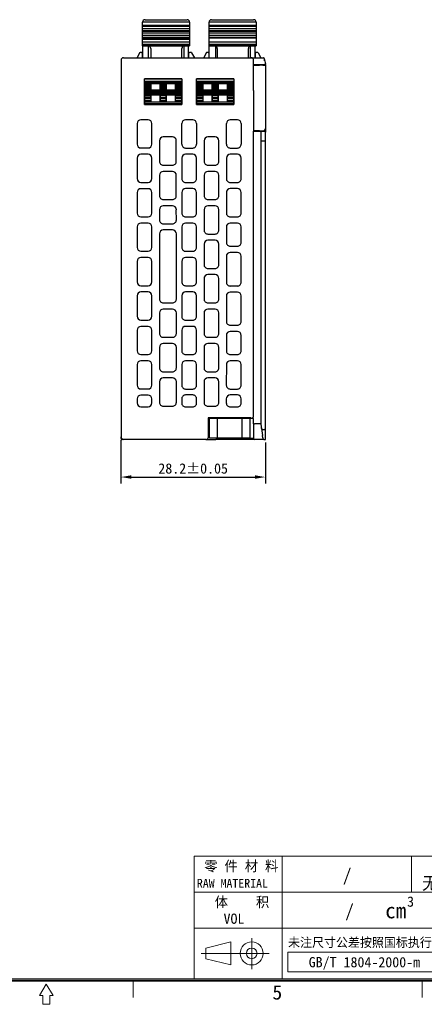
# Model space of a CAD drawing. Header units: millimetres. Extents: x 0 to 427, y 0 to 299.
# Tile 32 of 36: x 208 to 287, y 0 to 192. Entities that reach past the tile are written whole.
import ezdxf
from ezdxf.enums import TextEntityAlignment as Align

# ---------------------------------------------------------------- set-up
doc = ezdxf.new("R2010")
doc.units = ezdxf.units.MM
doc.header["$LTSCALE"] = 23.1
doc.header["$MEASUREMENT"] = 0
doc.header["$PDSIZE"] = -5
for name, color, linetype, lineweight in [('IQC尺寸', 3, 'Continuous', 18), ('Layer0000', 7, 'Continuous', 25), ('粗实线', 7, 'Continuous', 30), ('细实线层', 7, 'Continuous', 18)]:
    doc.layers.add(name, color=color, linetype=linetype, lineweight=lineweight)
doc.styles.add('鸿蒙CAD', font='txt')
doc.dimstyles.new('+-0.05', dxfattribs={"dimtxt": 2, "dimasz": 2, "dimexe": 1.25, "dimexo": 0.625, "dimtad": 1, "dimdsep": 46, "dimtxsty": 'Standard', "dimcen": 1.5, "dimdle": 4, "dimadec": 0, "dimazin": 0, "dimtol": 1, "dimtp": 0.05, "dimtm": 0.05, "dimtfac": 1, "dimtmove": 0, "dimatfit": 3, "dimfxl": 1, "dimtolj": 1, "dimarcsym": 0})

# ---------------------------------------------------------------- blocks, each defined once
blk = doc.blocks.new('Plastic_A3')
at = {"layer": '细实线层'}
for p, q in [((647.81, 363.07), (467.84, 363.07)), ((467.84, 363.07), (467.84, 339.15)), ((485.08, 339.15), (485.08, 363.07)), ((510.31, 363.07), (510.31, 356.07)), ((647.81, 356.07), (467.84, 356.07)), ((583.81, 349.07), (467.84, 349.07)), ((470.16, 345.17), (475.04, 346.38)), ((475.04, 346.38), (475.04, 341.87)), ((479.11, 347.12), (479.11, 341.07)), ((469.26, 344.12), (482.51, 344.12)), ((470.16, 345.17), (470.16, 343.08)), ((470.16, 343.08), (475.04, 341.87)), ((648.26, 338.7), (229.71, 338.7)), ((648.03, 338.92), (229.93, 338.92)), ((647.81, 339.15), (230.16, 339.15)), ((455.93, 338.92), (455.93, 335.53)), ((512.43, 338.92), (512.43, 335.53)), ((438.98, 338.13), (437.63, 335.87)), ((440.34, 335.87), (438.98, 338.13)), ((437.63, 335.87), (438.3, 335.87)), ((438.3, 335.87), (438.3, 334.18)), ((439.66, 335.87), (440.34, 335.87)), ((439.66, 334.18), (439.66, 335.87)), ((438.3, 334.18), (439.66, 334.18))]:
    blk.add_line(p, q, dxfattribs=at)
blk.add_lwpolyline([(486.17, 344.37), (516.17, 344.37), (516.17, 340.52), (486.17, 340.52)], close=True, dxfattribs=at)
for radius in [2.25, 1.04]:
    blk.add_circle((479.11, 344.12), radius, dxfattribs=at)
at = {"layer": '细实线层', "style": '鸿蒙CAD'}
for s, height, p in [('3', 2, (509.46, 353.23)), ('VOL', 2, (473.61, 349.89)), ('cm', 3, (505.2, 350.96)), ('未注尺寸公差按照国标执行', 1.8, (486.21, 345.36)), ('5', 2.82, (483.15, 335.11))]:
    blk.add_text(s, height=height, dxfattribs=at).set_placement(p)
at = {"layer": '细实线层', "attachment_point": 7, "style": '鸿蒙CAD'}
for s, insert, char_height, width in [('零 件 材 料', (469.83, 359.93), 2, 22.0446), ('RAW MATERIAL', (468.4, 356.96), 1.7, 22.3714), ('体    积', (471.89, 352.93), 2, 16.9866)]:
    blk.add_mtext(s, dxfattribs=dict(at, insert=insert, char_height=char_height, width=width))
at = {"layer": '细实线层', "style": '鸿蒙CAD'}
for tag, p in [('V1.0', (231.67, 610.16)), ('XXXN', (538.26, 343))]:
    blk.add_attdef(tag, p, '', height=2.5, dxfattribs=at)
for tag, height, p in [('XXXE', 2.5, (540.24, 365.07)), ('XXXC', 2.5, (573.27, 365.07)), ('XXXA', 2.5, (624.03, 365.07)), ('XXXG', 2.5, (497.76, 358.07)), ('mm', 2.5, (540.24, 358.07)), ('XXXD', 2.5, (573.27, 358.07)), ('XXXB', 2.5, (624.03, 358.07)), ('XXXK', 2, (514.01, 357.04)), ('XXXM', 2.5, (501.13, 341.19))]:
    blk.add_attdef(tag, text='', height=height, dxfattribs=at).set_placement(p, align=Align.CENTER)
blk.add_attdef('XXXJ', text='', height=2.5, dxfattribs=at).set_placement((503.31, 352.09), align=Align.MIDDLE_RIGHT)
blk = doc.blocks.new('*D31')
at = {"layer": 'Defpoints', "color": 0}
for p in [(228.18, 110.47), (256.38, 109.98), (256.38, 102.62)]:
    blk.add_point(p, dxfattribs=at)
at = {"layer": 'IQC尺寸', "color": 0, "lineweight": -2}
for p, q in [((228.18, 109.85), (228.18, 101.37)), ((256.38, 109.35), (256.38, 101.37)), ((230.18, 102.62), (254.38, 102.62))]:
    blk.add_line(p, q, dxfattribs=at)
at = {"layer": 'IQC尺寸', "color": 0}
for points in [[(230.18, 102.96), (230.18, 102.29), (228.18, 102.62)], [(254.38, 102.29), (254.38, 102.96), (256.38, 102.62)]]:
    blk.add_solid(points, dxfattribs=at)
at = {"layer": 'IQC尺寸', "color": 0, "insert": (242.28, 104.28), "char_height": 2, "attachment_point": 5}
blk.add_mtext('\\A1;28.2%%p0.05', dxfattribs=at)

msp = doc.modelspace()

# ---------------------------------------------------------------- linework, layer by layer
at = {"layer": 'Layer0000', "color": 7, "linetype": 'Continuous', "lineweight": 25}
for p, q in [((232.384, 191.416), (232.384, 191.4)), ((241.583, 191.416), (232.384, 191.416)), ((232.384, 191.222), (232.384, 191.4)), ((232.384, 191.029), (232.384, 191.222)), ((232.384, 190.929), (232.384, 191.029)), ((232.384, 190.735), (232.384, 190.929)), ((232.384, 190.541), (232.384, 190.735)), ((241.584, 190.735), (232.384, 190.735)), ((232.384, 190.1), (232.384, 190.541)), ((241.584, 190.541), (232.384, 190.541)), ((232.884, 191.9), (241.084, 191.9)), ((241.584, 191.4), (241.583, 191.416)), ((241.584, 191.4), (241.584, 191.222)), ((241.584, 191.222), (241.584, 191.029)), ((241.584, 191.029), (241.584, 190.929)), ((241.584, 190.929), (241.584, 190.735)), ((241.584, 190.735), (241.584, 190.541)), ((241.584, 190.541), (241.584, 190.1)), ((245.384, 191.416), (245.384, 191.4)), ((254.583, 191.416), (245.384, 191.416)), ((245.384, 191.222), (245.384, 191.4)), ((245.384, 191.029), (245.384, 191.222)), ((245.384, 190.929), (245.384, 191.029)), ((245.384, 190.735), (245.384, 190.929)), ((245.384, 190.541), (245.384, 190.735)), ((254.584, 190.735), (245.384, 190.735)), ((245.384, 190.1), (245.384, 190.541)), ((254.584, 190.541), (245.384, 190.541)), ((245.884, 191.9), (254.084, 191.9)), ((254.584, 191.4), (254.583, 191.416)), ((254.584, 191.4), (254.584, 191.222)), ((254.584, 191.222), (254.584, 191.029)), ((254.584, 191.029), (254.584, 190.929)), ((254.584, 190.929), (254.584, 190.735)), ((254.584, 190.735), (254.584, 190.541)), ((254.584, 190.541), (254.584, 190.1)), ((232.384, 189.909), (232.384, 190.1)), ((241.584, 190.1), (232.384, 190.1)), ((232.384, 189.697), (232.384, 189.909)), ((232.384, 189.598), (232.384, 189.697)), ((241.584, 189.697), (232.384, 189.697)), ((232.384, 189.422), (232.384, 189.598)), ((241.584, 189.598), (232.384, 189.598)), ((232.384, 189.248), (232.384, 189.422)), ((232.384, 188.813), (232.384, 189.248)), ((241.584, 189.248), (232.384, 189.248)), ((232.384, 188.602), (232.384, 188.813)), ((241.584, 188.813), (232.384, 188.813)), ((232.384, 188.392), (232.384, 188.602)), ((232.384, 188.293), (232.384, 188.392)), ((241.584, 188.392), (232.384, 188.392)), ((241.584, 190.1), (241.584, 189.909)), ((241.584, 189.909), (241.584, 189.697)), ((241.584, 189.697), (241.584, 189.598)), ((241.584, 189.598), (241.584, 189.422)), ((241.584, 189.422), (241.584, 189.248)), ((241.584, 189.248), (241.584, 188.813)), ((241.584, 188.813), (241.584, 188.602)), ((241.584, 188.602), (241.584, 188.392)), ((241.584, 188.392), (241.584, 188.293)), ((245.384, 189.909), (245.384, 190.1)), ((254.584, 190.1), (245.384, 190.1)), ((245.384, 189.697), (245.384, 189.909)), ((245.384, 189.598), (245.384, 189.697)), ((254.584, 189.697), (245.384, 189.697)), ((245.384, 189.422), (245.384, 189.598)), ((254.584, 189.598), (245.384, 189.598)), ((245.384, 189.248), (245.384, 189.422)), ((245.384, 188.813), (245.384, 189.248)), ((254.584, 189.248), (245.384, 189.248)), ((245.384, 188.602), (245.384, 188.813)), ((254.584, 188.813), (245.384, 188.813)), ((245.384, 188.392), (245.384, 188.602)), ((245.384, 188.293), (245.384, 188.392)), ((254.584, 188.392), (245.384, 188.392)), ((254.584, 190.1), (254.584, 189.909)), ((254.584, 189.909), (254.584, 189.697)), ((254.584, 189.697), (254.584, 189.598)), ((254.584, 189.598), (254.584, 189.422)), ((254.584, 189.422), (254.584, 189.248)), ((254.584, 189.248), (254.584, 188.813)), ((254.584, 188.813), (254.584, 188.602)), ((254.584, 188.602), (254.584, 188.392)), ((254.584, 188.392), (254.584, 188.293)), ((232.384, 188.117), (232.384, 188.293)), ((241.584, 188.293), (232.384, 188.293)), ((232.384, 188.012), (232.384, 188.117)), ((232.384, 187.516), (232.384, 188.012)), ((241.584, 188.012), (232.384, 188.012)), ((232.384, 187.274), (232.384, 187.516)), ((241.584, 187.516), (232.384, 187.516)), ((232.384, 187.033), (232.384, 187.274)), ((232.384, 186.889), (232.384, 187.033)), ((241.584, 187.033), (232.384, 187.033)), ((232.384, 186.811), (232.384, 186.889)), ((241.584, 186.889), (232.384, 186.889)), ((232.384, 186.811), (241.584, 186.811)), ((232.433, 184.478), (232.433, 186.811)), ((233.533, 184.478), (233.533, 186.811)), ((240.433, 186.811), (240.433, 184.478)), ((241.333, 186.811), (241.333, 184.478)), ((241.584, 188.293), (241.584, 188.117)), ((241.584, 188.117), (241.584, 188.012)), ((241.584, 188.012), (241.584, 187.516)), ((241.584, 187.516), (241.584, 187.274)), ((241.584, 187.274), (241.584, 187.033)), ((241.584, 187.033), (241.584, 186.889)), ((241.584, 186.889), (241.584, 186.811)), ((245.384, 188.117), (245.384, 188.293)), ((254.584, 188.293), (245.384, 188.293)), ((245.384, 188.012), (245.384, 188.117)), ((245.384, 187.516), (245.384, 188.012)), ((245.384, 187.274), (245.384, 187.516)), ((254.584, 187.516), (245.384, 187.516)), ((245.384, 187.033), (245.384, 187.274)), ((245.384, 186.889), (245.384, 187.033)), ((254.584, 187.033), (245.384, 187.033)), ((245.384, 186.811), (245.384, 186.889)), ((254.584, 186.889), (245.384, 186.889)), ((245.384, 186.811), (254.584, 186.811)), ((245.433, 184.478), (245.433, 186.811)), ((246.633, 186.811), (246.633, 184.478)), ((253.433, 186.811), (253.433, 184.478)), ((254.333, 186.811), (254.333, 184.478)), ((254.584, 188.293), (254.584, 188.117)), ((254.584, 188.117), (254.584, 188.012)), ((254.584, 188.012), (254.584, 187.516)), ((254.584, 187.516), (254.584, 187.274)), ((254.584, 187.274), (254.584, 187.033)), ((254.584, 187.033), (254.584, 186.889)), ((254.584, 186.889), (254.584, 186.811)), ((231.807, 185.42), (231.372, 184.478)), ((232.234, 185.478), (231.898, 185.478)), ((232.334, 185.378), (232.334, 184.478)), ((233.984, 186.3), (233.984, 184.478)), ((240.084, 184.478), (240.084, 186.3)), ((241.434, 184.478), (241.434, 185.378)), ((241.876, 185.478), (241.534, 185.478)), ((241.963, 185.428), (242.511, 184.478)), ((244.807, 185.42), (244.372, 184.478)), ((245.234, 185.478), (244.898, 185.478)), ((245.334, 185.378), (245.334, 184.478)), ((246.984, 186.3), (246.984, 184.478)), ((253.084, 184.478), (253.084, 186.3)), ((254.434, 184.478), (254.434, 185.378)), ((254.876, 185.478), (254.534, 185.478)), ((254.963, 185.428), (255.511, 184.478)), ((228.184, 183.978), (228.184, 110.478)), ((228.684, 184.478), (253.522, 184.478)), ((253.522, 184.478), (253.586, 184.478)), ((253.586, 184.478), (255.928, 184.478)), ((254.08, 178.078), (254.082, 183.125)), ((254.082, 183.141), (254.082, 183.978)), ((254.084, 183.135), (254.082, 183.141)), ((254.084, 183.125), (254.082, 183.125)), ((254.082, 182.988), (255.234, 183.008)), ((254.084, 183.125), (254.084, 183.135)), ((254.084, 183.135), (256.134, 183.135)), ((255.886, 183.019), (255.234, 183.008)), ((255.886, 183.019), (256.384, 183.028)), ((255.928, 184.478), (255.934, 184.478)), ((256.122, 184.326), (256.384, 183.278)), ((256.383, 183.137), (256.134, 183.135)), ((256.234, 183.878), (256.234, 184.178)), ((256.384, 183.281), (256.384, 183.137)), ((256.384, 183.028), (256.384, 183.137)), ((256.384, 183.028), (256.384, 170.691)), ((232.789, 175.354), (232.789, 180.376)), ((232.789, 180.376), (240.049, 180.376)), ((232.789, 180.376), (232.795, 180.35)), ((240.042, 180.35), (232.795, 180.35)), ((232.801, 179.669), (232.8, 179.526)), ((232.8, 179.526), (240.038, 179.526)), ((232.8, 179.526), (232.802, 179.317)), ((232.802, 179.135), (232.8, 178.926)), ((232.8, 178.926), (233.978, 178.926)), ((232.8, 178.926), (232.802, 178.717)), ((232.801, 179.875), (240.036, 179.875)), ((232.801, 179.875), (232.801, 179.669)), ((232.801, 179.669), (240.037, 179.669)), ((232.802, 179.317), (233.976, 179.317)), ((232.802, 179.317), (232.802, 179.226)), ((232.802, 179.226), (233.976, 179.226)), ((232.802, 179.226), (232.802, 179.135)), ((232.802, 179.135), (233.976, 179.135)), ((233.977, 179.388), (233.976, 179.317)), ((233.976, 179.317), (233.976, 179.226)), ((233.976, 179.226), (233.976, 179.135)), ((233.976, 179.135), (233.978, 178.926)), ((233.978, 178.926), (233.976, 178.717)), ((235.831, 179.388), (233.977, 179.388)), ((233.977, 179.388), (233.989, 179.376)), ((233.989, 179.376), (233.989, 178.176)), ((235.819, 179.376), (233.989, 179.376)), ((235.819, 179.376), (235.831, 179.388)), ((235.819, 178.176), (235.819, 179.376)), ((235.832, 179.135), (235.83, 178.926)), ((235.83, 178.926), (237.008, 178.926)), ((235.83, 178.926), (235.832, 178.717)), ((235.832, 179.317), (235.831, 179.388)), ((235.832, 179.317), (235.832, 179.226)), ((237.006, 179.317), (235.832, 179.317)), ((237.006, 179.226), (235.832, 179.226)), ((235.832, 179.226), (235.832, 179.135)), ((235.832, 179.135), (237.006, 179.135)), ((237.007, 179.388), (237.006, 179.317)), ((237.006, 179.226), (237.006, 179.317)), ((237.006, 179.135), (237.006, 179.226)), ((237.008, 178.926), (237.006, 179.135)), ((237.006, 178.717), (237.008, 178.926)), ((238.861, 179.388), (237.007, 179.388)), ((237.007, 179.388), (237.019, 179.376)), ((237.019, 179.376), (237.019, 178.176)), ((238.849, 179.376), (237.019, 179.376)), ((238.849, 179.376), (238.861, 179.388)), ((238.849, 178.176), (238.849, 179.376)), ((238.86, 178.926), (238.862, 179.135)), ((238.862, 178.717), (238.86, 178.926)), ((240.038, 178.926), (238.86, 178.926)), ((238.862, 179.317), (238.861, 179.388)), ((238.862, 179.226), (238.862, 179.317)), ((240.036, 179.317), (238.862, 179.317)), ((238.862, 179.135), (238.862, 179.226)), ((240.036, 179.226), (238.862, 179.226)), ((240.036, 179.135), (238.862, 179.135)), ((240.036, 179.317), (240.038, 179.526)), ((240.036, 179.226), (240.036, 179.317)), ((240.036, 179.135), (240.036, 179.226)), ((240.038, 178.926), (240.036, 179.135)), ((240.036, 178.717), (240.038, 178.926)), ((240.038, 179.526), (240.037, 179.669)), ((240.049, 180.376), (240.042, 180.35)), ((240.049, 180.376), (240.049, 175.354)), ((242.949, 175.354), (242.949, 180.376)), ((242.949, 180.376), (250.209, 180.376)), ((242.949, 180.376), (242.955, 180.35)), ((250.202, 180.35), (242.955, 180.35)), ((242.961, 179.669), (242.96, 179.526)), ((242.96, 179.526), (250.198, 179.526)), ((242.96, 179.526), (242.962, 179.317)), ((242.962, 179.135), (242.96, 178.926)), ((242.96, 178.926), (244.138, 178.926)), ((242.96, 178.926), (242.962, 178.717)), ((242.961, 179.875), (250.196, 179.875)), ((242.961, 179.875), (242.961, 179.669)), ((242.961, 179.669), (250.197, 179.669)), ((242.962, 179.317), (244.136, 179.317)), ((242.962, 179.317), (242.962, 179.226)), ((242.962, 179.226), (244.136, 179.226)), ((242.962, 179.226), (242.962, 179.135)), ((242.962, 179.135), (244.136, 179.135)), ((244.137, 179.388), (244.136, 179.317)), ((244.136, 179.317), (244.136, 179.226)), ((244.136, 179.226), (244.136, 179.135)), ((244.136, 179.135), (244.138, 178.926)), ((244.138, 178.926), (244.136, 178.717)), ((245.991, 179.388), (244.137, 179.388)), ((244.137, 179.388), (244.149, 179.376)), ((244.149, 179.376), (244.149, 178.176)), ((245.979, 179.376), (244.149, 179.376)), ((245.979, 179.376), (245.991, 179.388)), ((245.979, 178.176), (245.979, 179.376)), ((245.992, 179.135), (245.99, 178.926)), ((247.168, 178.926), (245.99, 178.926)), ((245.99, 178.926), (245.992, 178.717)), ((245.992, 179.317), (245.991, 179.388)), ((245.992, 179.317), (245.992, 179.226)), ((247.166, 179.317), (245.992, 179.317)), ((247.166, 179.226), (245.992, 179.226)), ((245.992, 179.226), (245.992, 179.135)), ((247.166, 179.135), (245.992, 179.135)), ((247.167, 179.388), (247.166, 179.317)), ((247.166, 179.226), (247.166, 179.317)), ((247.166, 179.135), (247.166, 179.226)), ((247.168, 178.926), (247.166, 179.135)), ((247.166, 178.717), (247.168, 178.926)), ((249.021, 179.388), (247.167, 179.388)), ((247.167, 179.388), (247.179, 179.376)), ((247.179, 179.376), (247.179, 178.176)), ((249.009, 179.376), (247.179, 179.376)), ((249.009, 179.376), (249.021, 179.388)), ((249.009, 178.176), (249.009, 179.376)), ((249.02, 178.926), (249.022, 179.135)), ((249.022, 178.717), (249.02, 178.926)), ((250.198, 178.926), (249.02, 178.926)), ((249.022, 179.317), (249.021, 179.388)), ((249.022, 179.226), (249.022, 179.317)), ((250.196, 179.317), (249.022, 179.317)), ((249.022, 179.135), (249.022, 179.226)), ((250.196, 179.226), (249.022, 179.226)), ((250.196, 179.135), (249.022, 179.135)), ((250.196, 179.317), (250.198, 179.526)), ((250.196, 179.226), (250.196, 179.317)), ((250.196, 179.135), (250.196, 179.226)), ((250.198, 178.926), (250.196, 179.135)), ((250.196, 178.717), (250.198, 178.926)), ((250.198, 179.526), (250.197, 179.669)), ((250.209, 180.376), (250.202, 180.35)), ((250.209, 180.376), (250.209, 175.354)), ((232.802, 178.535), (232.8, 178.326)), ((232.8, 178.326), (233.978, 178.326)), ((232.8, 178.326), (232.802, 178.117)), ((232.802, 177.935), (232.8, 177.726)), ((232.8, 177.726), (240.038, 177.726)), ((232.8, 177.726), (232.802, 177.53)), ((232.801, 177.136), (232.8, 177.122)), ((232.8, 177.122), (233.978, 177.122)), ((232.8, 177.122), (232.8, 176.775)), ((232.801, 177.136), (233.977, 177.136)), ((232.802, 178.717), (233.976, 178.717)), ((232.802, 178.717), (232.802, 178.626)), ((232.802, 178.626), (233.976, 178.626)), ((232.802, 178.626), (232.802, 178.535)), ((232.802, 178.535), (233.976, 178.535)), ((232.802, 178.117), (240.036, 178.117)), ((232.802, 178.117), (232.802, 178.026)), ((240.036, 178.026), (232.802, 178.026)), ((232.802, 178.026), (232.802, 177.935)), ((232.802, 177.935), (240.036, 177.935)), ((232.802, 177.53), (240.036, 177.53)), ((232.802, 177.53), (232.802, 177.405)), ((232.802, 177.405), (240.036, 177.405)), ((232.802, 177.405), (232.802, 177.329)), ((232.802, 177.329), (240.036, 177.329)), ((233.976, 178.717), (233.976, 178.626)), ((233.976, 178.626), (233.976, 178.535)), ((233.976, 178.535), (233.978, 178.326)), ((233.978, 178.326), (233.976, 178.163)), ((233.976, 178.163), (233.989, 178.176)), ((233.976, 178.163), (235.831, 178.163)), ((235.831, 177.188), (233.976, 177.188)), ((233.976, 177.188), (233.989, 177.176)), ((233.976, 177.188), (233.977, 177.136)), ((233.977, 177.136), (233.978, 177.122)), ((233.978, 177.122), (233.978, 176.775)), ((233.989, 178.176), (235.819, 178.176)), ((235.819, 177.176), (233.989, 177.176)), ((233.989, 177.176), (233.989, 175.854)), ((235.831, 178.163), (235.819, 178.176)), ((235.831, 177.188), (235.819, 177.176)), ((235.819, 175.854), (235.819, 177.176)), ((235.83, 178.326), (235.832, 178.535)), ((235.831, 178.163), (235.83, 178.326)), ((235.83, 178.326), (237.008, 178.326)), ((235.831, 177.136), (235.83, 177.122)), ((237.008, 177.122), (235.83, 177.122)), ((235.83, 177.122), (235.83, 176.775)), ((235.831, 177.136), (235.831, 177.188)), ((237.007, 177.136), (235.831, 177.136)), ((235.832, 178.717), (237.006, 178.717)), ((235.832, 178.717), (235.832, 178.626)), ((235.832, 178.626), (237.006, 178.626)), ((235.832, 178.626), (235.832, 178.535)), ((235.832, 178.535), (237.006, 178.535)), ((237.006, 178.626), (237.006, 178.717)), ((237.006, 178.535), (237.006, 178.626)), ((237.006, 178.535), (237.008, 178.326)), ((237.008, 178.326), (237.006, 178.163)), ((237.006, 178.163), (237.019, 178.176)), ((237.006, 178.163), (238.861, 178.163)), ((238.861, 177.188), (237.006, 177.188)), ((237.006, 177.188), (237.019, 177.176)), ((237.006, 177.188), (237.007, 177.136)), ((237.007, 177.136), (237.008, 177.122)), ((237.008, 176.775), (237.008, 177.122)), ((237.019, 178.176), (238.849, 178.176)), ((238.849, 177.176), (237.019, 177.176)), ((237.019, 177.176), (237.019, 175.854)), ((238.861, 178.163), (238.849, 178.176)), ((238.861, 177.188), (238.849, 177.176)), ((238.849, 175.854), (238.849, 177.176)), ((238.86, 178.326), (238.862, 178.535)), ((238.861, 178.163), (238.86, 178.326)), ((238.86, 178.326), (240.038, 178.326)), ((238.86, 177.122), (238.861, 177.136)), ((238.86, 176.775), (238.86, 177.122)), ((240.038, 177.122), (238.86, 177.122)), ((238.861, 177.136), (238.861, 177.188)), ((240.037, 177.136), (238.861, 177.136)), ((238.862, 178.626), (238.862, 178.717)), ((240.036, 178.717), (238.862, 178.717)), ((238.862, 178.535), (238.862, 178.626)), ((240.036, 178.626), (238.862, 178.626)), ((240.036, 178.535), (238.862, 178.535)), ((240.036, 178.626), (240.036, 178.717)), ((240.036, 178.535), (240.036, 178.626)), ((240.038, 178.326), (240.036, 178.535)), ((240.036, 178.117), (240.038, 178.326)), ((240.036, 178.026), (240.036, 178.117)), ((240.036, 177.935), (240.036, 178.026)), ((240.038, 177.726), (240.036, 177.935)), ((240.036, 177.53), (240.038, 177.726)), ((240.036, 177.405), (240.036, 177.53)), ((240.036, 177.329), (240.036, 177.405)), ((240.038, 177.122), (240.037, 177.136)), ((240.038, 176.775), (240.038, 177.122)), ((242.962, 178.535), (242.96, 178.326)), ((242.96, 178.326), (244.138, 178.326)), ((242.96, 178.326), (242.962, 178.117)), ((242.962, 177.935), (242.96, 177.726)), ((242.96, 177.726), (250.198, 177.726)), ((242.96, 177.726), (242.962, 177.53)), ((242.961, 177.136), (242.96, 177.122)), ((242.96, 177.122), (244.138, 177.122)), ((242.96, 177.122), (242.96, 176.775)), ((242.961, 177.136), (244.137, 177.136)), ((242.962, 178.717), (244.136, 178.717)), ((242.962, 178.717), (242.962, 178.626)), ((242.962, 178.626), (244.136, 178.626)), ((242.962, 178.626), (242.962, 178.535)), ((242.962, 178.535), (244.136, 178.535)), ((242.962, 178.117), (250.196, 178.117)), ((242.962, 178.117), (242.962, 178.026)), ((250.196, 178.026), (242.962, 178.026)), ((242.962, 178.026), (242.962, 177.935)), ((242.962, 177.935), (250.196, 177.935)), ((242.962, 177.53), (250.196, 177.53)), ((242.962, 177.53), (242.962, 177.405)), ((242.962, 177.405), (250.196, 177.405)), ((242.962, 177.405), (242.962, 177.329)), ((242.962, 177.329), (250.196, 177.329)), ((244.136, 178.717), (244.136, 178.626)), ((244.136, 178.626), (244.136, 178.535)), ((244.136, 178.535), (244.138, 178.326)), ((244.138, 178.326), (244.136, 178.163)), ((244.136, 178.163), (244.149, 178.176)), ((244.136, 178.163), (245.991, 178.163)), ((245.991, 177.188), (244.136, 177.188)), ((244.136, 177.188), (244.149, 177.176)), ((244.136, 177.188), (244.137, 177.136)), ((244.137, 177.136), (244.138, 177.122)), ((244.138, 177.122), (244.138, 176.775)), ((244.149, 178.176), (245.979, 178.176)), ((245.979, 177.176), (244.149, 177.176)), ((244.149, 177.176), (244.149, 175.854)), ((245.991, 178.163), (245.979, 178.176)), ((245.991, 177.188), (245.979, 177.176)), ((245.979, 175.854), (245.979, 177.176)), ((245.99, 178.326), (245.992, 178.535)), ((245.991, 178.163), (245.99, 178.326)), ((245.99, 178.326), (247.168, 178.326)), ((245.991, 177.136), (245.99, 177.122)), ((247.168, 177.122), (245.99, 177.122)), ((245.99, 177.122), (245.99, 176.775)), ((245.991, 177.136), (245.991, 177.188)), ((247.167, 177.136), (245.991, 177.136)), ((245.992, 178.717), (245.992, 178.626)), ((247.166, 178.717), (245.992, 178.717)), ((247.166, 178.626), (245.992, 178.626)), ((245.992, 178.626), (245.992, 178.535)), ((245.992, 178.535), (247.166, 178.535)), ((247.166, 178.626), (247.166, 178.717)), ((247.166, 178.535), (247.166, 178.626)), ((247.168, 178.326), (247.166, 178.535)), ((247.168, 178.326), (247.166, 178.163)), ((247.166, 178.163), (247.179, 178.176)), ((247.166, 178.163), (249.021, 178.163)), ((249.021, 177.188), (247.166, 177.188)), ((247.166, 177.188), (247.179, 177.176)), ((247.166, 177.188), (247.167, 177.136)), ((247.167, 177.136), (247.168, 177.122)), ((247.168, 176.775), (247.168, 177.122)), ((247.179, 178.176), (249.009, 178.176)), ((249.009, 177.176), (247.179, 177.176)), ((247.179, 177.176), (247.179, 175.854)), ((249.021, 178.163), (249.009, 178.176)), ((249.021, 177.188), (249.009, 177.176)), ((249.009, 175.854), (249.009, 177.176)), ((249.02, 178.326), (249.022, 178.535)), ((249.021, 178.163), (249.02, 178.326)), ((249.02, 178.326), (250.198, 178.326)), ((249.02, 177.122), (249.021, 177.136)), ((249.02, 176.775), (249.02, 177.122)), ((250.198, 177.122), (249.02, 177.122)), ((249.021, 177.136), (249.021, 177.188)), ((250.197, 177.136), (249.021, 177.136)), ((249.022, 178.626), (249.022, 178.717)), ((250.196, 178.717), (249.022, 178.717)), ((249.022, 178.535), (249.022, 178.626)), ((250.196, 178.626), (249.022, 178.626)), ((250.196, 178.535), (249.022, 178.535)), ((250.196, 178.626), (250.196, 178.717)), ((250.196, 178.535), (250.196, 178.626)), ((250.198, 178.326), (250.196, 178.535)), ((250.196, 178.117), (250.198, 178.326)), ((250.196, 178.026), (250.196, 178.117)), ((250.196, 177.935), (250.196, 178.026)), ((250.198, 177.726), (250.196, 177.935)), ((250.196, 177.53), (250.198, 177.726)), ((250.196, 177.405), (250.196, 177.53)), ((250.196, 177.329), (250.196, 177.405)), ((250.198, 177.122), (250.197, 177.136)), ((250.198, 176.775), (250.198, 177.122)), ((254.08, 178.078), (254.082, 170.141)), ((232.79, 175.354), (232.789, 175.354)), ((232.79, 175.354), (240.048, 175.354)), ((232.795, 175.948), (232.792, 175.854)), ((232.792, 175.854), (233.988, 175.853)), ((232.792, 175.854), (232.792, 175.554)), ((232.792, 175.554), (240.046, 175.554)), ((232.795, 175.948), (233.983, 175.948)), ((232.799, 176.582), (232.796, 176.488)), ((232.796, 176.488), (233.982, 176.488)), ((232.796, 176.488), (232.796, 176.141)), ((232.796, 176.141), (233.982, 176.141)), ((232.799, 176.582), (233.979, 176.582)), ((232.8, 176.775), (233.978, 176.775)), ((233.979, 176.582), (233.982, 176.488)), ((233.982, 176.488), (233.982, 176.141)), ((233.983, 175.948), (233.988, 175.853)), ((233.988, 175.853), (233.989, 175.854)), ((233.988, 175.853), (235.819, 175.853)), ((233.989, 175.854), (235.819, 175.854)), ((235.819, 175.853), (235.825, 175.948)), ((235.819, 175.854), (235.819, 175.853)), ((235.819, 175.853), (237.018, 175.853)), ((235.825, 175.948), (237.013, 175.948)), ((235.829, 176.582), (235.826, 176.488)), ((235.826, 176.488), (237.012, 176.488)), ((235.826, 176.488), (235.826, 176.141)), ((235.826, 176.141), (237.012, 176.141)), ((235.829, 176.582), (237.009, 176.582)), ((235.83, 176.775), (237.008, 176.775)), ((237.012, 176.488), (237.009, 176.582)), ((237.012, 176.141), (237.012, 176.488)), ((237.013, 175.948), (237.018, 175.853)), ((237.018, 175.853), (237.019, 175.854)), ((237.018, 175.853), (238.849, 175.853)), ((237.019, 175.854), (238.849, 175.854)), ((238.849, 175.853), (238.855, 175.948)), ((238.849, 175.854), (238.849, 175.853)), ((238.849, 175.853), (240.046, 175.854)), ((240.043, 175.948), (238.855, 175.948)), ((238.856, 176.488), (238.859, 176.582)), ((238.856, 176.141), (238.856, 176.488)), ((240.042, 176.488), (238.856, 176.488)), ((240.042, 176.141), (238.856, 176.141)), ((240.039, 176.582), (238.859, 176.582)), ((240.038, 176.775), (238.86, 176.775)), ((240.042, 176.488), (240.039, 176.582)), ((240.042, 176.141), (240.042, 176.488)), ((240.046, 175.854), (240.043, 175.948)), ((240.046, 175.554), (240.046, 175.854)), ((240.049, 175.354), (240.048, 175.354)), ((242.95, 175.354), (242.949, 175.354)), ((242.95, 175.354), (250.208, 175.354)), ((242.955, 175.948), (242.952, 175.854)), ((242.952, 175.854), (244.148, 175.853)), ((242.952, 175.854), (242.952, 175.554)), ((242.952, 175.554), (250.206, 175.554)), ((242.955, 175.948), (244.143, 175.948)), ((242.959, 176.582), (242.956, 176.488)), ((242.956, 176.488), (244.142, 176.488)), ((242.956, 176.488), (242.956, 176.141)), ((242.956, 176.141), (244.142, 176.141)), ((242.959, 176.582), (244.139, 176.582)), ((242.96, 176.775), (244.138, 176.775)), ((244.139, 176.582), (244.142, 176.488)), ((244.142, 176.488), (244.142, 176.141)), ((244.143, 175.948), (244.148, 175.853)), ((244.148, 175.853), (244.149, 175.854)), ((244.148, 175.853), (245.979, 175.853)), ((244.149, 175.854), (245.979, 175.854)), ((245.979, 175.853), (245.985, 175.948)), ((245.979, 175.854), (245.979, 175.853)), ((245.979, 175.853), (247.178, 175.853)), ((245.985, 175.948), (247.173, 175.948)), ((245.989, 176.582), (245.986, 176.488)), ((245.986, 176.488), (247.172, 176.488)), ((245.986, 176.488), (245.986, 176.141)), ((245.986, 176.141), (247.172, 176.141)), ((245.989, 176.582), (247.169, 176.582)), ((245.99, 176.775), (247.168, 176.775)), ((247.172, 176.488), (247.169, 176.582)), ((247.172, 176.141), (247.172, 176.488)), ((247.173, 175.948), (247.178, 175.853)), ((247.178, 175.853), (247.179, 175.854)), ((247.178, 175.853), (249.009, 175.853)), ((247.179, 175.854), (249.009, 175.854)), ((249.009, 175.853), (249.015, 175.948)), ((249.009, 175.854), (249.009, 175.853)), ((249.009, 175.853), (250.206, 175.854)), ((250.203, 175.948), (249.015, 175.948)), ((249.016, 176.488), (249.019, 176.582)), ((249.016, 176.141), (249.016, 176.488)), ((250.202, 176.488), (249.016, 176.488)), ((250.202, 176.141), (249.016, 176.141)), ((250.199, 176.582), (249.019, 176.582)), ((250.198, 176.775), (249.02, 176.775)), ((250.202, 176.488), (250.199, 176.582)), ((250.202, 176.141), (250.202, 176.488)), ((250.206, 175.854), (250.203, 175.948)), ((250.206, 175.554), (250.206, 175.854)), ((250.209, 175.354), (250.208, 175.354)), ((231.329, 171.604), (231.329, 167.604)), ((233.479, 172.354), (232.079, 172.354)), ((234.229, 167.604), (234.229, 171.604)), ((240.047, 167.604), (240.048, 171.604)), ((242.199, 172.355), (240.799, 172.355)), ((242.95, 171.604), (242.95, 167.604)), ((248.767, 167.604), (248.768, 171.604)), ((250.919, 172.355), (249.519, 172.355)), ((251.67, 171.604), (251.67, 167.604)), ((255.234, 170.188), (254.082, 170.182)), ((254.082, 170.141), (255.668, 170.141)), ((254.082, 114.594), (254.082, 170.141)), ((255.234, 170.188), (255.886, 170.191)), ((255.486, 169.837), (255.486, 112.978)), ((255.668, 170.141), (255.684, 170.141)), ((255.684, 170.141), (256.134, 170.141)), ((256.134, 170.141), (256.184, 170.141)), ((256.384, 170.691), (256.384, 169.941)), ((256.384, 168.067), (256.384, 169.941)), ((235.687, 168.254), (235.687, 164.254)), ((238.239, 169.005), (236.439, 169.005)), ((238.991, 164.254), (238.99, 168.254)), ((244.407, 168.254), (244.407, 164.254)), ((246.559, 169.005), (245.159, 169.005)), ((247.311, 164.254), (247.31, 168.254)), ((256.184, 168.197), (255.712, 168.197)), ((256.384, 156.178), (256.384, 168.067)), ((232.079, 166.854), (233.479, 166.854)), ((233.479, 165.634), (232.079, 165.634)), ((240.799, 166.852), (242.199, 166.852)), ((242.199, 165.636), (240.799, 165.636)), ((249.519, 166.852), (250.919, 166.852)), ((250.919, 165.636), (249.519, 165.636)), ((231.329, 164.884), (231.329, 160.884)), ((234.229, 160.884), (234.229, 164.884)), ((236.439, 163.502), (238.239, 163.502)), ((240.047, 164.884), (240.046, 160.884)), ((242.952, 160.884), (242.951, 164.884)), ((245.159, 163.502), (246.559, 163.502)), ((248.767, 164.884), (248.766, 160.884)), ((251.672, 160.884), (251.671, 164.884)), ((235.686, 161.534), (235.686, 157.534)), ((238.239, 162.286), (236.439, 162.286)), ((238.992, 157.534), (238.991, 161.534)), ((244.406, 161.534), (244.406, 157.534)), ((246.559, 162.286), (245.159, 162.286)), ((247.312, 157.534), (247.311, 161.534)), ((232.079, 160.134), (233.479, 160.134)), ((240.799, 160.131), (242.199, 160.131)), ((249.519, 160.131), (250.919, 160.131)), ((231.329, 158.164), (231.329, 154.164)), ((233.479, 158.914), (232.079, 158.914)), ((234.229, 154.164), (234.229, 158.164)), ((240.046, 158.164), (240.045, 154.164)), ((242.199, 158.917), (240.799, 158.917)), ((242.953, 154.164), (242.952, 158.164)), ((248.766, 158.164), (248.765, 154.164)), ((250.919, 158.917), (249.519, 158.917)), ((251.673, 154.164), (251.672, 158.164)), ((236.439, 156.781), (238.239, 156.781)), ((245.159, 156.781), (246.559, 156.781)), ((256.384, 155.356), (256.384, 156.178)), ((235.685, 154.814), (235.685, 152.814)), ((238.239, 155.567), (236.439, 155.567)), ((238.993, 152.814), (238.992, 154.814)), ((244.405, 154.814), (244.405, 150.814)), ((246.559, 155.567), (245.159, 155.567)), ((247.313, 150.814), (247.312, 154.814)), ((256.384, 154.67), (256.384, 155.356)), ((256.384, 151.686), (256.384, 154.67)), ((232.079, 153.414), (233.479, 153.414)), ((233.479, 152.194), (232.079, 152.194)), ((236.439, 152.06), (238.239, 152.06)), ((240.799, 153.41), (242.199, 153.41)), ((242.199, 152.198), (240.799, 152.198)), ((249.519, 153.41), (250.919, 153.41)), ((250.919, 152.198), (249.519, 152.198)), ((231.329, 151.444), (231.329, 147.444)), ((234.229, 147.444), (234.229, 151.444)), ((235.685, 150.094), (235.683, 137.374)), ((238.239, 150.848), (236.439, 150.848)), ((238.995, 137.374), (238.993, 150.094)), ((240.045, 151.444), (240.044, 147.444)), ((242.954, 147.444), (242.953, 151.444)), ((245.159, 150.06), (246.559, 150.06)), ((248.765, 151.444), (248.764, 148.444)), ((251.673, 148.444), (251.673, 151.444)), ((256.384, 151), (256.384, 151.686)), ((256.384, 150.178), (256.384, 151)), ((256.384, 124.978), (256.384, 150.178)), ((244.404, 148.094), (244.404, 144.094)), ((246.559, 148.849), (245.159, 148.849)), ((247.314, 144.094), (247.313, 148.094)), ((232.079, 146.694), (233.479, 146.694)), ((240.799, 146.689), (242.199, 146.689)), ((249.519, 147.689), (250.919, 147.689)), ((250.919, 146.479), (249.519, 146.479)), ((231.329, 144.724), (231.329, 140.724)), ((233.479, 145.474), (232.079, 145.474)), ((234.229, 140.724), (234.229, 144.724)), ((240.044, 144.724), (240.043, 140.724)), ((242.199, 145.479), (240.799, 145.479)), ((242.955, 140.724), (242.954, 144.724)), ((248.764, 145.724), (248.763, 140.671)), ((251.675, 140.671), (251.674, 145.724)), ((245.159, 143.339), (246.559, 143.339)), ((244.403, 141.374), (244.403, 137.374)), ((246.559, 142.13), (245.159, 142.13)), ((247.315, 137.374), (247.314, 141.374)), ((232.079, 139.974), (233.479, 139.974)), ((233.479, 138.754), (232.079, 138.754)), ((240.799, 139.968), (242.199, 139.968)), ((242.199, 138.76), (240.799, 138.76)), ((249.519, 139.916), (250.919, 139.916)), ((250.919, 138.727), (249.519, 138.727)), ((231.329, 138.004), (231.329, 134.004)), ((234.229, 134.004), (234.229, 138.004)), ((236.439, 136.618), (238.239, 136.618)), ((240.043, 138.004), (240.042, 134.004)), ((242.956, 134.004), (242.955, 138.004)), ((245.159, 136.618), (246.559, 136.618)), ((248.763, 137.971), (248.762, 133.004)), ((251.676, 133.004), (251.675, 137.971)), ((235.682, 134.654), (235.682, 130.654)), ((238.239, 135.411), (236.439, 135.411)), ((238.996, 130.654), (238.996, 134.654)), ((244.402, 134.654), (244.402, 130.654)), ((246.559, 135.411), (245.159, 135.411)), ((247.316, 130.654), (247.316, 134.654)), ((232.079, 133.254), (233.479, 133.254)), ((240.799, 133.247), (242.199, 133.247)), ((231.329, 131.284), (231.329, 127.284)), ((233.479, 132.034), (232.079, 132.034)), ((234.229, 127.284), (234.229, 131.284)), ((240.042, 131.284), (240.041, 127.284)), ((242.199, 132.041), (240.799, 132.041)), ((242.957, 127.284), (242.956, 131.284)), ((249.519, 132.247), (250.919, 132.247)), ((250.919, 131.041), (249.519, 131.041)), ((236.439, 129.897), (238.239, 129.897)), ((245.159, 129.897), (246.559, 129.897)), ((248.762, 130.284), (248.761, 127.284)), ((251.677, 127.284), (251.676, 130.284)), ((235.681, 127.934), (235.681, 123.934)), ((238.239, 128.692), (236.439, 128.692)), ((238.997, 123.934), (238.997, 127.934)), ((244.401, 127.934), (244.401, 123.934)), ((246.559, 128.692), (245.159, 128.692)), ((247.317, 123.934), (247.317, 127.934)), ((232.079, 126.534), (233.479, 126.534)), ((233.479, 125.314), (232.079, 125.314)), ((240.799, 126.526), (242.199, 126.526)), ((242.199, 125.322), (240.799, 125.322)), ((249.519, 126.526), (250.919, 126.526)), ((250.919, 125.322), (249.519, 125.322)), ((256.384, 124.156), (256.384, 124.978)), ((231.329, 124.564), (231.329, 120.564)), ((234.229, 120.564), (234.229, 124.564)), ((236.439, 123.176), (238.239, 123.176)), ((240.041, 124.564), (240.04, 120.564)), ((242.958, 120.564), (242.957, 124.564)), ((245.159, 123.176), (246.559, 123.176)), ((248.761, 124.564), (248.76, 120.564)), ((251.678, 120.564), (251.677, 124.564)), ((256.384, 123.471), (256.384, 124.156)), ((256.384, 120.486), (256.384, 123.471)), ((235.68, 121.214), (235.68, 117.214)), ((238.239, 121.973), (236.439, 121.973)), ((238.998, 117.214), (238.998, 121.214)), ((244.4, 121.214), (244.4, 117.214)), ((246.559, 121.973), (245.159, 121.973)), ((247.318, 117.214), (247.318, 121.214)), ((232.079, 119.814), (233.479, 119.814)), ((240.799, 119.805), (242.199, 119.805)), ((249.519, 119.805), (250.919, 119.805)), ((256.384, 119.8), (256.384, 120.486)), ((256.384, 118.978), (256.384, 119.8)), ((231.329, 117.879), (231.329, 117.089)), ((233.479, 118.629), (232.079, 118.629)), ((234.229, 117.089), (234.229, 117.879)), ((240.04, 117.878), (240.04, 117.089)), ((242.199, 118.638), (240.799, 118.638)), ((242.958, 117.089), (242.958, 117.878)), ((248.76, 117.879), (248.76, 117.089)), ((250.919, 118.638), (249.519, 118.638)), ((251.678, 117.089), (251.678, 117.879)), ((256.384, 118.751), (256.384, 118.978)), ((256.384, 112.065), (256.384, 118.75)), ((232.079, 116.339), (233.479, 116.339)), ((236.439, 116.455), (238.239, 116.455)), ((240.799, 116.33), (242.199, 116.33)), ((245.159, 116.455), (246.559, 116.455)), ((249.519, 116.33), (250.919, 116.33)), ((245.244, 114.155), (245.243, 110.293)), ((253.522, 114.153), (245.244, 114.155)), ((245.484, 114.087), (246.984, 114.087)), ((245.484, 110.187), (245.484, 114.087)), ((246.984, 114.087), (251.834, 114.087)), ((246.984, 114.087), (246.984, 110.187)), ((251.834, 114.087), (253.334, 114.087)), ((251.834, 110.187), (251.834, 114.087)), ((253.334, 114.087), (253.334, 110.187)), ((254.084, 114.078), (253.334, 114.078)), ((253.582, 114.094), (253.522, 114.153)), ((254.084, 112.993), (254.084, 114.078)), ((254.084, 112.993), (254.084, 110.178)), ((255.486, 112.978), (254.284, 112.978)), ((255.486, 112.978), (255.486, 112.965)), ((255.486, 112.965), (255.818, 110.75)), ((255.852, 111.919), (256.184, 111.919)), ((256.384, 109.978), (256.384, 112.065)), ((228.184, 110.178), (228.184, 110.471)), ((228.657, 109.978), (228.384, 109.978)), ((244.779, 109.978), (228.684, 109.978)), ((244.779, 109.978), (246.535, 109.978)), ((246.984, 110.187), (245.484, 110.187)), ((246.535, 109.978), (246.734, 109.978)), ((248.061, 109.978), (246.734, 109.978)), ((251.834, 110.187), (246.984, 110.187)), ((249.411, 109.978), (248.061, 109.978)), ((250.957, 109.978), (249.411, 109.978)), ((252.306, 109.978), (250.957, 109.978)), ((253.334, 110.187), (251.834, 110.187)), ((254.284, 109.978), (252.306, 109.978)), ((253.334, 110.187), (254.084, 110.187)), ((255.944, 109.978), (254.284, 109.978)), ((255.818, 110.75), (255.821, 110.727)), ((255.891, 110.261), (255.821, 110.727)), ((256.114, 109.978), (255.944, 109.978)), ((256.114, 109.978), (256.184, 109.978)), ((256.184, 109.978), (256.384, 109.978))]:
    msp.add_line(p, q, dxfattribs=at)
for centre, radius, start, end in [((232.884, 191.4), 0.5, 90, 178.21863), ((241.084, 191.4), 0.5, 1.78137, 90), ((245.884, 191.4), 0.5, 90, 178.21863), ((254.084, 191.4), 0.5, 1.78137, 90), ((233.385, 186.302), 0.598, 359.885, 58.32493), ((240.683, 186.301), 0.599, 121.71961, 180.09527), ((246.385, 186.302), 0.598, 359.885, 58.32493), ((253.683, 186.301), 0.599, 121.71961, 180.09527), ((231.898, 185.378), 0.1, 90, 155.20869), ((232.234, 185.378), 0.1, 0, 90), ((241.534, 185.378), 0.1, 90, 180), ((241.876, 185.378), 0.1, 30, 90), ((244.898, 185.378), 0.1, 90, 155.20869), ((245.234, 185.378), 0.1, 0, 90), ((254.534, 185.378), 0.1, 90, 180), ((254.876, 185.378), 0.1, 30, 90), ((228.684, 183.978), 0.5, 90, 180), ((253.585, 183.982), 0.496, 37.63588, 89.84482), ((253.583, 183.978), 0.5, 359.96283, 37.85693), ((255.928, 184.278), 0.2, 14.03624, 90), ((255.934, 184.178), 0.3, 0, 90), ((220.442, 179.953), 12.36, 359.64153, 1.84059), ((252.396, 179.953), 12.36, 178.15941, 180.35847), ((260.506, 179.795), 20.469, 179.77575, 180.35303), ((230.602, 179.953), 12.36, 359.64153, 1.84059), ((262.556, 179.953), 12.36, 178.15941, 180.35847), ((270.666, 179.795), 20.469, 179.77575, 180.35303), ((223.307, 177.296), 9.495, 359.03342, 0.19924), ((249.53, 177.296), 9.495, 179.80076, 180.96659), ((233.467, 177.296), 9.495, 359.03342, 0.19924), ((259.69, 177.296), 9.495, 179.80077, 180.96658), ((227.061, 175.504), 5.731, 358.50015, 0.49985), ((223.301, 176.108), 9.495, 359.03342, 0.19924), ((223.306, 176.742), 9.495, 359.03342, 0.19924), ((243.472, 176.742), 9.495, 179.80076, 180.96658), ((243.477, 176.108), 9.495, 179.80076, 180.96658), ((226.331, 176.108), 9.495, 359.03342, 0.19924), ((226.336, 176.742), 9.495, 359.03342, 0.19924), ((246.502, 176.742), 9.495, 179.80076, 180.96658), ((246.507, 176.108), 9.495, 179.80076, 180.96658), ((229.361, 176.108), 9.495, 359.03342, 0.19924), ((229.366, 176.742), 9.495, 359.03342, 0.19924), ((249.532, 176.742), 9.495, 179.80076, 180.96658), ((249.537, 176.108), 9.495, 179.80076, 180.96658), ((245.777, 175.504), 5.731, 179.50015, 181.49985), ((237.221, 175.504), 5.731, 358.50015, 0.49985), ((233.461, 176.108), 9.495, 359.03342, 0.19924), ((233.466, 176.742), 9.495, 359.03342, 0.19924), ((253.632, 176.742), 9.495, 179.80076, 180.96658), ((253.637, 176.108), 9.495, 179.80076, 180.96658), ((236.491, 176.108), 9.495, 359.03342, 0.19924), ((236.496, 176.742), 9.495, 359.03342, 0.19924), ((256.662, 176.742), 9.495, 179.80076, 180.96658), ((256.667, 176.108), 9.495, 179.80076, 180.96658), ((239.521, 176.108), 9.495, 359.03342, 0.19924), ((239.526, 176.742), 9.495, 359.03342, 0.19924), ((259.692, 176.742), 9.495, 179.80076, 180.96658), ((259.697, 176.108), 9.495, 179.80076, 180.96658), ((255.937, 175.504), 5.731, 179.50015, 181.49985), ((232.079, 171.604), 0.75, 90, 180), ((233.479, 171.604), 0.75, 0, 90), ((240.799, 171.604), 0.751, 90.00015, 179.99125), ((242.199, 171.604), 0.751, 0.00875, 90.00015), ((249.519, 171.604), 0.751, 89.99999, 179.99125), ((250.919, 171.604), 0.751, 0.00875, 90), ((255.763, 169.877), 0.28, 109.85768, 188.24718), ((255.884, 170.691), 0.5, 270.3, 0), ((256.184, 169.941), 0.2, 0, 90), ((232.079, 167.604), 0.75, 180, 270), ((233.479, 167.604), 0.75, 270, 0), ((236.439, 168.254), 0.751, 90.00015, 179.99125), ((238.239, 168.254), 0.751, 0.00875, 90.00015), ((240.799, 167.604), 0.752, 179.99125, 269.99985), ((242.199, 167.604), 0.752, 269.99985, 0.00875), ((245.159, 168.254), 0.752, 89.99997, 179.99125), ((246.559, 168.254), 0.752, 0.00875, 89.99998), ((249.519, 167.604), 0.752, 179.99125, 270), ((250.919, 167.604), 0.752, 270.00014, 0.00875), ((255.698, 167.958), 0.239, 86.71574, 152.87229), ((256.213, 168.022), 0.177, 14.70431, 99.44867), ((232.079, 164.884), 0.75, 90, 180), ((233.479, 164.884), 0.75, 0, 90), ((240.799, 164.884), 0.752, 90.00015, 179.99125), ((242.199, 164.884), 0.752, 0.00875, 90.00015), ((249.519, 164.884), 0.752, 90.00004, 179.99125), ((250.919, 164.884), 0.752, 0.00875, 90), ((236.439, 164.254), 0.752, 179.99125, 269.99985), ((238.239, 164.254), 0.752, 269.99985, 0.00875), ((245.159, 164.254), 0.752, 179.99125, 270), ((246.559, 164.254), 0.752, 270.00006, 0.00875), ((236.439, 161.534), 0.753, 90.00015, 179.99125), ((238.239, 161.534), 0.753, 0.00875, 90.00015), ((245.159, 161.534), 0.753, 90, 179.99125), ((246.559, 161.534), 0.753, 0.00875, 89.99999), ((232.079, 160.884), 0.75, 180, 270), ((233.479, 160.884), 0.75, 270, 0), ((240.799, 160.884), 0.753, 179.99125, 269.99985), ((242.199, 160.884), 0.753, 269.99985, 0.00875), ((249.519, 160.884), 0.753, 179.99125, 270), ((250.919, 160.884), 0.753, 270, 0.00875), ((232.079, 158.164), 0.75, 90, 180), ((233.479, 158.164), 0.75, 0, 90), ((240.799, 158.164), 0.753, 90.00015, 179.99125), ((242.199, 158.164), 0.753, 0.00875, 90.00015), ((249.519, 158.164), 0.753, 89.99999, 179.99125), ((250.919, 158.164), 0.753, 0.00875, 90), ((236.439, 157.534), 0.753, 179.99125, 269.99985), ((238.239, 157.534), 0.753, 269.99985, 0.00875), ((245.159, 157.534), 0.753, 179.99125, 270), ((246.559, 157.534), 0.753, 270.00008, 0.00875), ((232.079, 154.164), 0.75, 180, 270), ((233.479, 154.164), 0.75, 270, 0), ((236.439, 154.814), 0.754, 90.00015, 179.99125), ((238.239, 154.814), 0.754, 0.00875, 90.00015), ((240.799, 154.164), 0.754, 179.99125, 269.99985), ((242.199, 154.164), 0.754, 269.99985, 0.00875), ((245.159, 154.814), 0.754, 90, 179.99125), ((246.559, 154.814), 0.754, 0.00875, 89.99998), ((249.519, 154.164), 0.754, 179.99125, 270), ((250.919, 154.164), 0.754, 270.00001, 0.00875), ((232.079, 151.444), 0.75, 90, 180), ((233.479, 151.444), 0.75, 0, 90), ((236.439, 152.814), 0.754, 179.99125, 269.99985), ((238.239, 152.814), 0.754, 269.99985, 0.00875), ((240.799, 151.444), 0.754, 90.00015, 179.99125), ((242.199, 151.444), 0.754, 0.00875, 90.00015), ((249.519, 151.444), 0.754, 90.00002, 179.99125), ((250.919, 151.444), 0.754, 0.00875, 90), ((236.439, 150.094), 0.754, 90.00015, 179.99125), ((238.239, 150.094), 0.754, 0.00875, 90.00015), ((245.159, 150.814), 0.754, 179.99125, 270), ((246.559, 150.814), 0.754, 270, 0.00875), ((245.159, 148.094), 0.755, 90, 179.99125), ((246.559, 148.094), 0.755, 0.00875, 89.99998), ((249.519, 148.444), 0.755, 179.99125, 270), ((250.919, 148.444), 0.755, 270.00001, 0.00875), ((232.079, 147.444), 0.75, 180, 270), ((233.479, 147.444), 0.75, 270, 0), ((240.799, 147.444), 0.755, 179.99125, 269.99985), ((242.199, 147.444), 0.755, 269.99985, 0.00875), ((249.519, 145.724), 0.755, 90, 179.99125), ((250.919, 145.724), 0.755, 0.00875, 90), ((232.079, 144.724), 0.75, 90, 180), ((233.479, 144.724), 0.75, 0, 90), ((240.799, 144.724), 0.755, 90.00015, 179.99125), ((242.199, 144.724), 0.755, 0.00875, 90.00015), ((245.159, 144.094), 0.755, 179.99125, 270), ((246.559, 144.094), 0.755, 270, 0.00875), ((232.079, 140.724), 0.75, 180, 270), ((233.479, 140.724), 0.75, 270, 0), ((240.799, 140.724), 0.756, 179.99125, 269.99985), ((242.199, 140.724), 0.756, 269.99985, 0.00875), ((245.159, 141.374), 0.756, 89.99999, 179.99125), ((246.559, 141.374), 0.756, 0.00875, 89.99994), ((249.519, 140.671), 0.756, 179.99125, 270), ((250.919, 140.671), 0.756, 270, 0.00875), ((232.079, 138.004), 0.75, 90, 180), ((233.479, 138.004), 0.75, 0, 90), ((240.799, 138.004), 0.756, 90.00015, 179.99125), ((242.199, 138.004), 0.756, 0.00875, 90.00015), ((249.519, 137.971), 0.756, 90.00003, 179.99125), ((250.919, 137.971), 0.756, 0.00875, 90), ((236.439, 137.374), 0.756, 179.99125, 269.99985), ((238.239, 137.374), 0.756, 269.99985, 0.00875), ((245.159, 137.374), 0.756, 179.99125, 270), ((246.559, 137.374), 0.756, 270, 0.00875), ((236.439, 134.654), 0.757, 90.00015, 179.99125), ((238.239, 134.654), 0.757, 0.00875, 90.00015), ((245.159, 134.654), 0.757, 90, 179.99125), ((246.559, 134.654), 0.757, 0.00875, 89.99998), ((232.079, 134.004), 0.75, 180, 270), ((233.479, 134.004), 0.75, 270, 0), ((240.799, 134.004), 0.757, 179.99125, 269.99985), ((242.199, 134.004), 0.757, 269.99985, 0.00875), ((249.519, 133.004), 0.757, 179.99125, 270), ((250.919, 133.004), 0.757, 270, 0.00875), ((232.079, 131.284), 0.75, 90, 180), ((233.479, 131.284), 0.75, 0, 90), ((240.799, 131.284), 0.757, 90.00015, 179.99125), ((242.199, 131.284), 0.757, 0.00875, 90.00015), ((249.519, 130.284), 0.757, 90.00003, 179.99125), ((250.919, 130.284), 0.757, 0.00875, 89.99994), ((236.439, 130.654), 0.757, 179.99125, 269.99985), ((238.239, 130.654), 0.757, 269.99985, 0.00875), ((245.159, 130.654), 0.757, 179.99125, 270), ((246.559, 130.654), 0.757, 270.00004, 0.00875), ((232.079, 127.284), 0.75, 180, 270), ((233.479, 127.284), 0.75, 270, 0), ((236.439, 127.934), 0.758, 90.00015, 179.99125), ((238.239, 127.934), 0.758, 0.00875, 90.00015), ((240.799, 127.284), 0.758, 179.99125, 269.99985), ((242.199, 127.284), 0.758, 269.99985, 0.00875), ((245.159, 127.934), 0.758, 89.99997, 179.99125), ((246.559, 127.934), 0.758, 0.00875, 90), ((249.519, 127.284), 0.758, 179.99125, 270), ((250.919, 127.284), 0.758, 269.99999, 0.00875), ((232.079, 124.564), 0.75, 90, 180), ((233.479, 124.564), 0.75, 0, 90), ((240.799, 124.564), 0.758, 90.00015, 179.99125), ((242.199, 124.564), 0.758, 0.00875, 90.00015), ((249.519, 124.564), 0.758, 90, 179.99125), ((250.919, 124.564), 0.758, 0.00875, 90.00001), ((236.439, 123.934), 0.758, 179.99125, 269.99985), ((238.239, 123.934), 0.758, 269.99985, 0.00875), ((245.159, 123.934), 0.758, 179.99125, 270), ((246.559, 123.934), 0.758, 270.00001, 0.00875), ((236.439, 121.214), 0.759, 90.00015, 179.99125), ((238.239, 121.214), 0.759, 0.00875, 90.00015), ((245.159, 121.214), 0.759, 90.00011, 179.99125), ((246.559, 121.214), 0.759, 0.00875, 89.99985), ((232.079, 120.564), 0.75, 180, 270), ((233.479, 120.564), 0.75, 270, 0), ((240.799, 120.564), 0.759, 179.99125, 269.99985), ((242.199, 120.564), 0.759, 269.99985, 0.00875), ((249.519, 120.564), 0.759, 179.99125, 270), ((250.919, 120.564), 0.759, 270.00009, 0.00875), ((232.079, 117.879), 0.75, 90, 180), ((233.479, 117.879), 0.75, 0, 90), ((240.799, 117.879), 0.759, 90.00015, 180.03065), ((242.199, 117.879), 0.759, 359.96983, 90.00015), ((249.519, 117.879), 0.759, 90.00012, 179.99125), ((250.919, 117.879), 0.759, 0.00875, 89.99993), ((232.079, 117.089), 0.75, 180, 270), ((233.479, 117.089), 0.75, 270, 0), ((236.439, 117.214), 0.759, 179.99125, 269.99985), ((238.239, 117.214), 0.759, 269.99985, 0.00875), ((240.799, 117.089), 0.759, 179.99125, 269.99985), ((242.199, 117.089), 0.759, 269.99985, 0.00875), ((245.159, 117.214), 0.759, 179.99125, 270), ((246.559, 117.214), 0.759, 270, 0.00875), ((249.519, 117.089), 0.759, 179.99125, 270), ((250.919, 117.089), 0.759, 270.00002, 0.00875), ((253.582, 114.594), 0.5, 269.9882, 0.00308), ((254.234, 113.659), 0.683, 257.29687, 274.17237), ((254.411, 111.268), 1.51, 31.3623, 38.00615), ((256.174, 112.433), 0.607, 218.69655, 237.93286), ((256.207, 112.097), 0.18, 262.5835, 349.84764), ((228.684, 110.478), 0.5, 180, 270), ((229.097, 110.181), 0.913, 179.98933, 191.63952), ((228.285, 110.112), 0.142, 234.60645, 276.15836), ((228.322, 110.209), 0.239, 264.93342, 284.99034), ((244.779, 110.478), 0.5, 270, 338.26678), ((254.284, 110.178), 0.2, 180, 270), ((256.373, 110.332), 0.488, 188.39997, 202.12662)]:
    msp.add_arc(centre, radius, start, end, dxfattribs=at)
msp.add_open_spline([(255.922, 110.148), (255.943, 110.096), (255.983, 110.007), (255.953, 109.978), (255.944, 109.978)], degree=3, knots=[0, 0, 0, 0, 0.5799989, 1, 1, 1, 1], dxfattribs=at)

# ---------------------------------------------------------------- block references
at = {"layer": '细实线层'}
ref = msp.add_blockref('Plastic_A3', (-225.393, -334.482), dxfattribs=at)
ref.add_attrib('XXXK', '无', dxfattribs={"layer": '粗实线', "height": 2.5, "style": '鸿蒙CAD'}).set_placement((288.615, 24.608), align=Align.TOP_CENTER)
ref.add_attrib('XXXG', '/', dxfattribs={"layer": '粗实线', "height": 2.5, "style": '鸿蒙CAD'}).set_placement((272.364, 26.163), align=Align.TOP_CENTER)
ref.add_attrib('XXXJ', '/', dxfattribs={"layer": '粗实线', "height": 2.5, "style": '鸿蒙CAD'}).set_placement((273.671, 19.187), align=Align.TOP_RIGHT)
ref.add_attrib('XXXM', 'GB/T 1804-2000-m', dxfattribs={"layer": '粗实线', "height": 2, "style": '鸿蒙CAD'}).set_placement((275.736, 8.924), align=Align.TOP_CENTER)

# ---------------------------------------------------------------- dimensions: what is measured, and where the dimension line sits
at = {"layer": 'IQC尺寸'}
dim = msp.add_linear_dim(base=(256.384, 102.624), p1=(228.184, 110.471), p2=(256.384, 109.978), dimstyle='+-0.05', override={"dimarcsym": 1}, dxfattribs=at)
dim.commit()
dim.dimension.update_dxf_attribs({"geometry": '*D31', "text_midpoint": (242.284, 104.279)})

doc.saveas('drawing.dxf')
